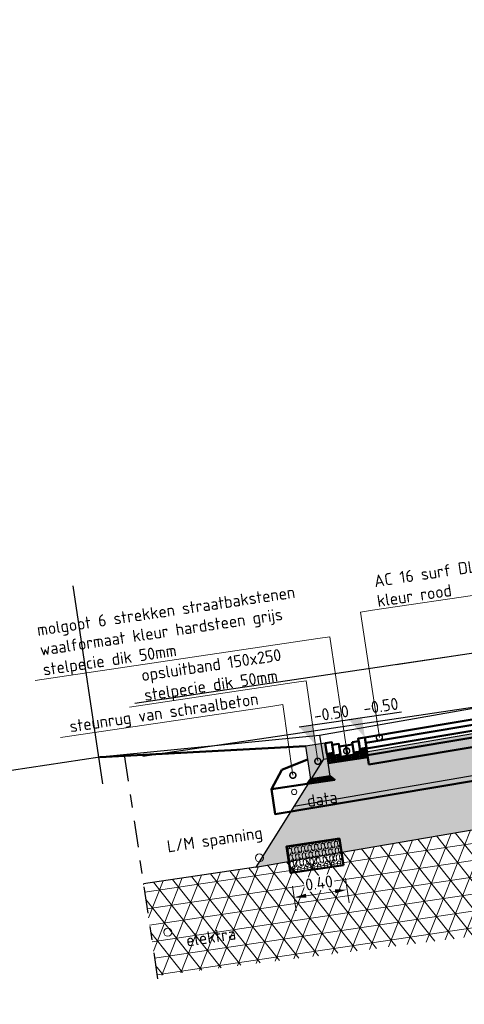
# Model space of a CAD drawing. Header units: metres. Extents: x 0 to 269924, y 0 to 933292.
# Tile 76 of 247: x 133856.82 to 133860.14, y 465886.37 to 465893.74. Entities that reach past the tile are written whole.
import ezdxf
from ezdxf import colors
from ezdxf.entities.mleader import LeaderData, LeaderLine
from ezdxf.lldxf.tags import DXFTag
from ezdxf.math import Vec2, Vec3

# ---------------------------------------------------------------- set-up
doc = ezdxf.new("R2010")
doc.units = ezdxf.units.M
doc.linetypes.add('AL-NAP_LIJN', pattern=[15.25, 12, -1.5, 0.25, -1.5])
doc.linetypes.add('XX-AFBREEK', pattern=[7, 4, -1, 1, -1])
for name, color, linetype, lineweight, true_color in [('B-OI-KL-DATA-G', 3, 'KL-DATA-N', 18, 0x00ff00), ('B-OI-KL-ET_LS-G', 1, 'KL-LS-N', 18, 0xff0000), ('B-OI-KL-ET_MS-G', 1, 'KL-MS-N', 18, 0xff0000), ('N-WE-KL-TRACE-GD', 30, 'Continuous', 50, 0xff7f00), ('N-WE-OG-ZONE_LEIDINGSTROOK-AD-50', 30, 'Continuous', 18, 0xff7f00)]:
    doc.layers.add(name, color=color, linetype=linetype, lineweight=lineweight, true_color=true_color)
for name, color, linetype, lineweight in [('B-WE-IE-TERREINAFSCHEIDING_KUNSTMATIG_HEKWERK-GD', 20, 'IE-TERREINAFSCHEIDING-KUNSTMATIG', 25), ('B-WE-KL-T18', 10, 'Continuous', 18), ('B-WE-MO-BODEM-AD-50', 253, 'Continuous', 18), ('B-WE-VH-VERHARDING-GD', 253, 'Continuous', 25), ('B-WE-VH-VERHARDING_FUNDERING-AD-50', 253, 'Continuous', 18), ('N-WE-GR-GROENSTROOK-GD', 90, 'Continuous', 50), ('N-WE-GW-AFBREEKLIJN-GD', 7, 'XX-AFBREEK', 25), ('N-WE-KL-ET_LS_OV_LICHTMAST-S', 190, 'Continuous', 25), ('N-WE-VH-KANTOPSLUITING_OPSLUITBAND-SD', 150, 'Continuous', 25), ('N-WE-VH-M', 7, 'Continuous', 18), ('N-WE-VH-VERHARDING-GD', 7, 'Continuous', 50), ('N-WE-VH-VERHARDING-T18', 10, 'Continuous', 18), ('X-XX-AL-NAP-GD', 7, 'AL-NAP_LIJN', 25), ('X-XX-AL-PEILMAAT-SD', 7, 'Continuous', 25)]:
    doc.layers.add(name, color=color, linetype=linetype, lineweight=lineweight)
doc.layers.add('X-XX-AL-HULPLIJN-GD', color=30, linetype='Continuous', lineweight=25, plot=False)
doc.styles.add('NLCS-ISO', font='NLCS-ISO.ttf')
doc.styles.add('NLCS-ISO-M200-T18', font='NLCS-ISO.ttf', dxfattribs={"height": 0.36})
doc.styles.add('NLCS-ISO-M50-T18', font='NLCS-ISO.ttf', dxfattribs={"height": 0.09000000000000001})
doc.styles.get("Standard").update_dxf_attribs({"font": 'romand.shx'})
doc.linetypes.add('IE-TERREINAFSCHEIDING-KUNSTMATIG', pattern='A,4,[82,NLCS.SHX,S=0.75,R=90,X=0,Y=0],4,-2', length=10)
tags = doc.linetypes.add('KL-DATA-N', pattern='A,4,-1,[101,NLCS.SHX,S=0.5,R=0,X=0,Y=0],-1,4,-1,["D",Standard,S=1,R=0,X=-0.25,Y=-0.5],-1.5', length=12.5).pattern_tags.tags
tags[18] = DXFTag(74, 10)
tags = doc.linetypes.add('KL-LS-N', pattern='A,4,-1,[103,NLCS.SHX,S=0.75,R=0,X=0,Y=0],-1,4,-1,["L",Standard,S=1,R=0,X=0,Y=-0.5],-2', length=13).pattern_tags.tags
tags[18] = DXFTag(74, 10)
tags = doc.linetypes.add('KL-MS-N', pattern='A,4,-1,[103,NLCS.SHX,S=0.75,R=0,X=0,Y=0],-1,4,-1,["M",Standard,S=1,R=0,X=0,Y=-0.5],-2', length=13).pattern_tags.tags
tags[18] = DXFTag(74, 10)
doc.dimstyles.new('NLCS-M50-T18-PIJL_L2_H2', dxfattribs={"dimscale": 0.05, "dimtxt": 2.5, "dimasz": 1.8, "dimexe": 2, "dimexo": 2, "dimgap": 0.7, "dimtad": 1, "dimzin": 0, "dimdsep": 46, "dimtxsty": 'NLCS-ISO-M50-T18', "dimcen": 0, "dimdle": 2, "dimclrd": 256, "dimclre": 256, "dimclrt": 10, "dimazin": 0, "dimtfac": 1, "dimtdec": 3, "dimtofl": 0, "dimtmove": 0, "dimatfit": 3, "dimfxl": 2, "dimfxlon": 1, "dimtfillclr": 256, "dimtolj": 1, "dimtzin": 0, "dimlwd": -1, "dimlwe": -1, "dimarcsym": 0})
doc.dimstyles.new('NLCS-M50-T18-SCHRAP_L2_H2', dxfattribs={"dimscale": 0.05, "dimtxt": 2.5, "dimasz": 1.008, "dimexe": 2, "dimexo": 2, "dimgap": 0.7, "dimtad": 1, "dimzin": 0, "dimdsep": 46, "dimtxsty": 'NLCS-ISO-M50-T18', "dimblk": 'OBLIQUE', "dimcen": 0, "dimdle": 2, "dimclrd": 256, "dimclre": 256, "dimclrt": 10, "dimazin": 0, "dimtfac": 1, "dimtdec": 3, "dimtofl": 0, "dimtmove": 0, "dimatfit": 3, "dimldrblk": 'OBLIQUE', "dimfxl": 2, "dimfxlon": 1, "dimtfillclr": 256, "dimtolj": 1, "dimtzin": 0, "dimlwd": -1, "dimlwe": -1, "dimarcsym": 0})

# ---------------------------------------------------------------- blocks, each defined once
blk = doc.blocks.new('*D391')
at = {"layer": 'Defpoints', "color": 0, "transparency": 16777216}
for p in [(7.222736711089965, -1.425902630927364), (7.622736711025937, -1.425902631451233), (7.622736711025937, -1.611833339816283)]:
    blk.add_point(p, dxfattribs=at)
at = {"layer": 'N-WE-VH-M', "transparency": 16777216}
for p, q in [((7.222736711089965, -1.525902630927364), (7.222736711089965, -1.711833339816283)), ((7.622736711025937, -1.525902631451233), (7.622736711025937, -1.711833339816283)), ((7.312736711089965, -1.611833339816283), (7.532736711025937, -1.611833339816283))]:
    blk.add_line(p, q, dxfattribs=at)
for points in [[(7.312736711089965, -1.596833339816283), (7.312736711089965, -1.626833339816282), (7.222736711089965, -1.611833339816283)], [(7.532736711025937, -1.596833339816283), (7.532736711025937, -1.626833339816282), (7.622736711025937, -1.611833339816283)]]:
    blk.add_solid(points, dxfattribs=at)
at = {"layer": 'N-WE-VH-M', "color": 10, "transparency": 16777216, "insert": (7.422736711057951, -1.531833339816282), "char_height": 0.09000000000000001, "attachment_point": 5, "style": 'NLCS-ISO-M50-T18', "bg_fill": 3, "box_fill_scale": 1.1, "bg_fill_color": 256, "bg_fill_true_color": 13158600, "bg_fill_transparency": 0}
blk.add_mtext('\\A1;0.40', dxfattribs=at)
blk = doc.blocks.new('*U365')
blk.add_hatch(color=8).paths.add_polyline_path([(0.1499999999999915, -0.25), (-1.530808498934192e-17, -0.25), (1.530808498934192e-17, 3.749399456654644e-33), (0.1499999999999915, -1.836970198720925e-17)])
at = {"layer": 'N-WE-VH-VERHARDING-GD', "linetype": 'Continuous'}
h = blk.add_hatch(dxfattribs=at)
h.set_pattern_fill('ANSI31', color=256, scale=0.005, angle=45, style=0)
h.set_pattern_definition([(90, (89116.59644468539, 436374.8204160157), (-0.01587500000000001, 3.469446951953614e-18), [])])
h.paths.add_polyline_path([(0.1499999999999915, -0.25), (-2.329160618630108e-11, -0.2500000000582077), (-0.03000000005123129, -0.2800000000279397), (0.1799999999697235, -0.2800000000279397)])
at = {"flags": 128}
blk.add_lwpolyline([(0.1499999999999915, -0.25), (-1.530808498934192e-17, -0.25), (1.530808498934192e-17, 3.749399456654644e-33), (0.1499999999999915, -1.836970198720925e-17)], close=True, dxfattribs=at)
at = {"layer": 'N-WE-VH-VERHARDING-GD', "linetype": 'Continuous'}
for p, q in [((0.3499999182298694, -0.1499999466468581), (0.1499999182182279, -0.09999994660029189)), ((0.4499999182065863, -0.279999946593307), (0.3499999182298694, -0.1499999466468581)), ((0.1799999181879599, -0.2799999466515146), (0.4499999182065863, -0.279999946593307))]:
    blk.add_line(p, q, dxfattribs=at)
at = {"layer": 'N-WE-VH-VERHARDING-GD', "linetype": 'Continuous', "flags": 128}
blk.add_lwpolyline([(0.1499999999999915, -0.25), (-2.329160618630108e-11, -0.2500000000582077), (-0.03000000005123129, -0.2800000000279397), (0.1799999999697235, -0.2800000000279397)], close=True, dxfattribs=at)
blk = doc.blocks.new('_Oblique')
at = {"color": 0, "linetype": 'ByBlock', "lineweight": -2}
blk.add_line((-0.5, -0.5), (0.5, 0.5), dxfattribs=at)
blk = doc.blocks.new('*D395')
at = {"layer": 'Defpoints', "color": 0, "transparency": 16777216}
for p in [(-5.650000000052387, -0.1040000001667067), (-4.151816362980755, -0.07568177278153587), (-5.650000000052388, -3.084751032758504)]:
    blk.add_point(p, dxfattribs=at)
at = {"layer": 'N-WE-VH-VERHARDING-GD', "transparency": 16777216}
for p, q in [((-5.650000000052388, -2.984751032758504), (-5.650000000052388, -3.184751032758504)), ((-4.151816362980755, -2.984751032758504), (-4.151816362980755, -3.184751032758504)), ((-4.051816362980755, -3.084751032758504), (-5.750000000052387, -3.084751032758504))]:
    blk.add_line(p, q, dxfattribs=at)
at = {"layer": 'N-WE-VH-VERHARDING-GD', "transparency": 16777216, "xscale": 0.0504, "yscale": 0.0504, "zscale": 0.0504, "rotation": 180}
blk.add_blockref('_Oblique', (-5.650000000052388, -3.084751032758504), dxfattribs=at)
at = {"layer": 'N-WE-VH-VERHARDING-GD', "transparency": 16777216, "xscale": 0.0504, "yscale": 0.0504, "zscale": 0.0504}
blk.add_blockref('_Oblique', (-4.151816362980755, -3.084751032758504), dxfattribs=at)
at = {"layer": 'N-WE-VH-VERHARDING-GD', "color": 10, "transparency": 16777216, "insert": (-4.900908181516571, -2.929751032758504), "char_height": 0.09000000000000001, "attachment_point": 5, "style": 'NLCS-ISO-M50-T18'}
blk.add_mtext('\\A1;rijstrook\\P1.50', dxfattribs=at)
blk = doc.blocks.new('_DotSmall')
at = {"color": 0, "linetype": 'ByBlock', "const_width": 0.5}
blk.add_lwpolyline([(-0.0625, 0, 1), (0.0625, 0, 1)], format="xyb", close=True, dxfattribs=at)
blk = doc.blocks.new('*D397')
at = {"layer": 'Defpoints', "color": 0, "transparency": 16777216}
for p in [(-5.949999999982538, -0.1040000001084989), (-5.650000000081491, -0.1040000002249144), (-5.949999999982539, -3.084751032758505)]:
    blk.add_point(p, dxfattribs=at)
at = {"layer": 'N-WE-VH-VERHARDING-GD', "transparency": 16777216}
for p, q in [((-5.949999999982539, -2.984751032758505), (-5.949999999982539, -3.184751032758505)), ((-5.650000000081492, -2.984751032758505), (-5.650000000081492, -3.184751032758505)), ((-5.550000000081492, -3.084751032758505), (-6.049999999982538, -3.084751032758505))]:
    blk.add_line(p, q, dxfattribs=at)
at = {"layer": 'N-WE-VH-VERHARDING-GD', "transparency": 16777216, "xscale": 0.0504, "yscale": 0.0504, "zscale": 0.0504, "rotation": 180}
blk.add_blockref('_Oblique', (-5.949999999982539, -3.084751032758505), dxfattribs=at)
at = {"layer": 'N-WE-VH-VERHARDING-GD', "transparency": 16777216, "xscale": 0.0504, "yscale": 0.0504, "zscale": 0.0504}
blk.add_blockref('_Oblique', (-5.650000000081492, -3.084751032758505), dxfattribs=at)
at = {"layer": 'N-WE-VH-VERHARDING-GD', "color": 10, "transparency": 16777216, "insert": (-5.800000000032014, -2.929751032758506), "char_height": 0.09000000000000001, "attachment_point": 5, "style": 'NLCS-ISO-M50-T18'}
blk.add_mtext('\\A1;molgoot\\P0.30', dxfattribs=at)
blk = doc.blocks.new('SAL-PEILMAAT_INFRACAD_H01-SOD')
blk.add_line((-2, 3), (6, 3))
blk.add_solid([(-2, 3), (0, 3), (0, 0)])
at = {"style": 'NLCS-ISO'}
blk.add_attdef('...', (0.3999999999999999, 3.399999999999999), '', height=1.8, dxfattribs=at)
blk = doc.blocks.new('PROFIEL 1')
at = {"layer": 'B-WE-MO-BODEM-AD-50'}
h = blk.add_hatch(dxfattribs=at)
h.set_pattern_fill('AMO-BODEM_ZAND-SO', color=256, scale=0.05, angle=-1.098692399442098e-09, pattern_type=2)
h.set_pattern_definition([(45.95276731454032, (831.9988096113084, -514.0937559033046), (-0.01727703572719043, 0.09483168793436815), [0, -0.07600000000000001, 0, -0.085, 0, -0.08125]), (15.9527673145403, (831.9988096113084, -514.0937559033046), (0.06678568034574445, 0.1525818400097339), [0, -0.041, 0, -0.0685, 0, -0.02625]), (335.9527673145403, (831.9379776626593, -514.1027960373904), (0.1539741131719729, 0.02316789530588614), [0, -0.025, 0, -0.09000000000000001, 0, -0.1175]), (325.9527673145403, (831.9379776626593, -514.1027960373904), (0.1422229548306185, 0.06550122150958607), [0, -0.0125, 0, -0.059, 0, -0.0675])])
h.paths.add_polyline_path([(7.321515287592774, -0.9362057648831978), (6.971506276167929, -1.344276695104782), (7.608929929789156, -1.32976691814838), (10.66944503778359, -1.260099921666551), (13.72995705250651, -1.289957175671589), (14.22325535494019, -1.294769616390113), (13.94924288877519, -0.8920774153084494), (10.66684393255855, -0.860055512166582)])
h = blk.add_hatch(dxfattribs=at)
h.set_pattern_fill('AVH-FUNDERING_EPS-SO', color=256, scale=0.025, angle=-8.452767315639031, pattern_type=2)
h.set_pattern_definition([(359.9999999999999, (831.9988096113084, -514.0937559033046), (6.938893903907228e-17, 0.125), []), (59.99999999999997, (831.9988096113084, -514.0937559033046), (-0.1082531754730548, 0.06250000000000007), []), (120, (831.9988096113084, -514.0937559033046), (-0.1082531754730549, -0.06249999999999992), [])])
h.paths.add_polyline_path([(10.66944503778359, -1.260099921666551), (7.608929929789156, -1.32976691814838), (6.971506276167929, -1.344276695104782), (6.121398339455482, -1.344276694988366), (6.121398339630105, -2.040590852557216), (14.82550031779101, -2.249184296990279), (14.82550031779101, -1.294769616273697), (13.72995705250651, -1.289957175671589)])
at = {"layer": 'B-WE-VH-VERHARDING_FUNDERING-AD-50'}
h = blk.add_hatch(dxfattribs=at)
h.set_pattern_fill('AVH-FUNDERING_02-SO', color=256, scale=0.25, angle=1.2117913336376e-10, pattern_type=2)
h.set_pattern_definition([(1.2117913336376e-10, (10.66482807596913, -0.5500210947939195), (0.2499999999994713, 0.2500000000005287), [0.03124999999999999, -0.2187499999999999]), (90, (10.66482807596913, -0.5500210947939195), (-0.2500000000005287, 0.2499999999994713), [0.03125, -0.21875]), (135.0000000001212, (10.69607807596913, -0.5500210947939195), (-0.2499999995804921, -5.28729837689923e-13), [0.044194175, -0.309359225]), (1.2117913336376e-10, (10.69607807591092, -0.4093960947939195), (0.2499999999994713, 0.2500000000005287), [0.03124999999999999, -0.2187499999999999]), (45.00000000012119, (10.71170307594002, -0.4250210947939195), (-5.287437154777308e-13, 0.2499999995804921), [0.02209707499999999, -0.3314562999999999]), (135.0000000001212, (10.71170307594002, -0.4250210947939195), (-0.2499999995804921, -5.28729837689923e-13), [0.022097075, -0.3314563]), (1.2117913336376e-10, (10.78982807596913, -0.3468960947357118), (0.2499999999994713, 0.2500000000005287), [0.04419417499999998, -0.2058058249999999]), (45.00000000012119, (10.78982807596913, -0.3468960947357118), (-5.287437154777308e-13, 0.2499999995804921), [0.03124999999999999, -0.3223033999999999]), (135.0000000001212, (10.83402225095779, -0.3468960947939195), (-0.2499999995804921, -5.28729837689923e-13), [0.03125, -0.3223034]), (90, (10.83670307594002, -0.4875210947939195), (-0.2500000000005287, 0.2499999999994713), [0.03125, -0.21875]), (45.00000000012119, (10.83670307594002, -0.4875210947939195), (-5.287437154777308e-13, 0.2499999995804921), [0.02209707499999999, -0.3314562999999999]), (135.0000000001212, (10.85232807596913, -0.4718960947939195), (-0.2499999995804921, -5.28729837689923e-13), [0.022097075, -0.3314563]), (1.2117913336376e-10, (10.69607807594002, -0.4875210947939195), (0.2499999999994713, 0.2500000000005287), [0.01562499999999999, -0.2093749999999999]), (1.2117913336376e-10, (10.88357807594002, -0.4250210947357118), (0.2499999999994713, 0.2500000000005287), [0.01562499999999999, -0.2093749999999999]), (90, (10.80545307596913, -0.3937710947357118), (-0.2500000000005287, 0.2499999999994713), [0.015625, -0.209375]), (135.0000000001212, (10.83670307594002, -0.5343960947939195), (-0.2499999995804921, -5.28729837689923e-13), [0.022097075, -0.3314563]), (135.0000000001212, (10.72732807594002, -0.3625210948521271), (-0.2499999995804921, -5.28729837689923e-13), [0.022097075, -0.3314563]), (45.00000000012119, (10.78201557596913, -0.4679898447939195), (-5.287437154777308e-13, 0.2499999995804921), [0.02209707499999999, -0.3314562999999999]), (90, (10.75076557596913, -0.5187710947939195), (-0.2500000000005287, 0.2499999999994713), [0.00390625, -0.24609375]), (90, (10.76248432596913, -0.4133023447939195), (-0.2500000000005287, 0.2499999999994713), [0.00390625, -0.24609375]), (90, (10.87967182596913, -0.3703335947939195), (-0.2500000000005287, 0.2499999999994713), [0.00390625, -0.24609375]), (90, (10.88357807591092, -0.5031460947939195), (-0.2500000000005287, 0.2499999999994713), [0.00390625, -0.24609375])])
h.paths.add_polyline_path([(7.592772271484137, -0.6199507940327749), (7.321515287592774, -0.9362057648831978), (10.66684393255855, -0.860055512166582), (13.94924288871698, -0.8920774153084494), (13.73688322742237, -0.5799909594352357), (10.66482807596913, -0.5500210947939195)])
at = {"layer": 'N-WE-OG-ZONE_LEIDINGSTROOK-AD-50'}
h = blk.add_hatch(dxfattribs=at)
h.set_pattern_fill('ARO-ZONE_LEIDINGSTROOK-SO', color=256, scale=0.05, angle=-8.452767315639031, pattern_type=2)
h.set_pattern_definition([(179.9999999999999, (7.274736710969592, -1.27840263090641), (-6.071532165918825e-18, -0.05), [0.002, -0.048]), (165.963757, (7.276736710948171, -1.278902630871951), (-0.05000000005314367, -6.508785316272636e-10), [0.002061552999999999, -0.2040937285]), (153.434949, (7.278736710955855, -1.279902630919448), (-0.05000000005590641, -3.781364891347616e-10), [0.002236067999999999, -0.109567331]), (143.130102, (7.280736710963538, -1.281402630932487), (-0.1499999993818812, 0.1000000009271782), [0.0025, -0.2475]), (135, (7.281736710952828, -1.282402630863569), (-0.04999999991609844, 3.469446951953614e-18), [0.0014142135, -0.06929646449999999]), (135, (7.283236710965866, -1.283902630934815), (-0.04999999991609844, 3.469446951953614e-18), [0.0021213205, -0.06858935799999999]), (116.565051, (7.28423671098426, -1.285902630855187), (-0.05000000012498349, 0.05000000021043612), [0.002236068, -0.109567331]), (108.434949, (7.285236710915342, -1.288902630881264), (-0.05000000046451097, 0.09999999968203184), [0.0031622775, -0.1549516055]), (90, (7.28523671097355, -1.290902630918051), (-0.05, 2.602085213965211e-18), [0.002, -0.048]), (0, (7.320736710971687, -1.27840263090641), (0, 0.05), [0.002, -0.048]), (14.036243, (7.3187367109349, -1.278902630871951), (0.1500000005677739, 0.04999999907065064), [0.002061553, -0.2040937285]), (26.56505099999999, (7.316736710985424, -1.27990263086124), (0.05000000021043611, 0.05000000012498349), [0.002236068, -0.109567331]), (36.86989799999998, (7.314736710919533, -1.281402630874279), (0.04999999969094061, 0.05000000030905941), [0.0025, -0.2475]), (45, (7.313736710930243, -1.282402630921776), (8.673617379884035e-19, 0.04999999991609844), [0.0014142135, -0.0692964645]), (45, (7.312236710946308, -1.283902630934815), (8.673617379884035e-19, 0.04999999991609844), [0.0021213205, -0.068589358]), (63.434949, (7.311236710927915, -1.285902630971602), (-3.781364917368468e-10, 0.05000000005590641), [0.002236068, -0.109567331]), (71.565051, (7.310236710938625, -1.288902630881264), (-3.584179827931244e-12, 0.05000000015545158), [0.0031622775, -0.1549516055]), (90, (7.310236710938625, -1.290902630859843), (-0.05, 2.602085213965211e-18), [0.002, -0.048]), (179.9999999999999, (7.299736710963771, -1.323402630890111), (-6.071532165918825e-18, -0.05), [0.002, -0.048]), (194.036243, (7.30173671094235, -1.32290263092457), (-0.1500000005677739, -0.04999999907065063), [0.002061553, -0.2040937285]), (206.565051, (7.303736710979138, -1.321902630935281), (-0.05000000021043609, -0.05000000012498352), [0.002236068, -0.109567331]), (216.8698979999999, (7.305736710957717, -1.320402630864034), (-0.04999999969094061, -0.05000000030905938), [0.0025, -0.2475]), (225, (7.306736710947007, -1.319402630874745), (-8.673617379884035e-18, -0.04999999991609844), [0.0014142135, -0.06929646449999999]), (225, (7.308236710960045, -1.317902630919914), (-8.673617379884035e-18, -0.04999999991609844), [0.0021213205, -0.06858935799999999]), (243.434949, (7.309236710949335, -1.315902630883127), (3.781365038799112e-10, -0.05000000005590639), [0.002236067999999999, -0.109567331]), (251.565051, (7.310236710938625, -1.312902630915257), (3.584157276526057e-12, -0.05000000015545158), [0.003162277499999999, -0.1549516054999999]), (270, (7.310236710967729, -1.31090263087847), (0.05, -8.673617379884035e-18), [0.002, -0.048]), (0, (7.295736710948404, -1.323402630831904), (0, 0.05), [0.002, -0.048]), (345.9637569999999, (7.293736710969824, -1.32290263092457), (0.05000000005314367, 6.508784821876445e-10), [0.002061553, -0.2040937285]), (333.434949, (7.291736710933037, -1.321902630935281), (0.05000000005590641, 3.781364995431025e-10), [0.002236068, -0.109567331]), (323.1301020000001, (7.289736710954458, -1.320402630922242), (0.1499999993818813, -0.1000000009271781), [0.0025, -0.2475]), (314.9999999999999, (7.288736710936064, -1.319402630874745), (0.04999999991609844, -1.474514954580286e-17), [0.0014142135, -0.0692964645]), (314.9999999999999, (7.287236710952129, -1.317902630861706), (0.04999999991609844, -1.474514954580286e-17), [0.0021213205, -0.068589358]), (296.5650509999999, (7.286236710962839, -1.315902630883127), (0.05000000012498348, -0.05000000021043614), [0.002236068, -0.109567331]), (288.434949, (7.28523671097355, -1.312902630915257), (0.05000000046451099, -0.0999999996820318), [0.0031622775, -0.1549516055]), (270, (7.28523671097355, -1.310902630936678), (0.05, -8.673617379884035e-18), [0.002, -0.048]), (90, (7.310236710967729, -1.31090263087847), (-0.05, 2.602085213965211e-18), [0.02, -0.03]), (90, (7.28523671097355, -1.310902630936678), (-0.05, 2.602085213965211e-18), [0.02, -0.03])])
h.paths.add_polyline_path([(7.622736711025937, -1.425902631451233), (7.222736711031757, -1.425902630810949), (7.222736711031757, -1.225902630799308), (7.622736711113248, -1.225902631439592)])
at = {"layer": 'B-OI-KL-DATA-G'}
blk.add_circle((7.338448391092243, -0.8300000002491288), 0.02, dxfattribs=at)
at = {"layer": 'B-OI-KL-ET_LS-G'}
blk.add_circle((7.008448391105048, -1.280000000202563), 0.03, dxfattribs=at)
at = {"layer": 'B-OI-KL-ET_MS-G'}
blk.add_circle((6.248448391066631, -1.730000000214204), 0.03, dxfattribs=at)
at = {"layer": 'B-WE-IE-TERREINAFSCHEIDING_KUNSTMATIG_HEKWERK-GD'}
blk.add_lwpolyline([(5.929999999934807, -0.5591406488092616), (5.929999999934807, 0.9408593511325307)], dxfattribs=at)
at = {"layer": 'B-WE-VH-VERHARDING-GD'}
for points in [[(5.938448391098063, -0.3600000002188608), (4.999999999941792, -0.3600000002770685)], [(7.588675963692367, -0.4399974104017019), (5.938448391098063, -0.3600000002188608)], [(7.321515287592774, -0.9362057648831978), (10.66684393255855, -0.860055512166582), (13.94924288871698, -0.8920774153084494), (13.73829292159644, -0.5820626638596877)], [(7.592772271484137, -0.6199507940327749), (6.971506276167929, -1.344276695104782), (7.608929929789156, -1.32976691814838)], [(7.608929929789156, -1.32976691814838), (10.66944503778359, -1.260099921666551), (13.72995705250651, -1.289957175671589)], [(6.971506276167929, -1.344276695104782), (6.121398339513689, -1.344276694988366)]]:
    blk.add_lwpolyline(points, dxfattribs=at)
blk.add_lwpolyline([(13.73688322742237, -0.5799909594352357), (13.7387367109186, -0.3900000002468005), (10.66359255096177, -0.3600000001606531), (7.588675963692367, -0.4399974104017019), (7.592772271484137, -0.6199507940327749), (10.66482807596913, -0.5500210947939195)], close=True, dxfattribs=at)
at = {"layer": 'N-WE-GW-AFBREEKLIJN-GD', "ltscale": 0.05}
blk.add_lwpolyline([(6.121398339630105, -0.367761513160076), (6.121398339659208, -2.064464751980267)], dxfattribs=at)
at = {"layer": 'N-WE-KL-TRACE-GD'}
blk.add_lwpolyline([(7.622736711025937, -1.425902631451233), (7.222736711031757, -1.425902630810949), (7.222736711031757, -1.225902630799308), (7.622736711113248, -1.225902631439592)], close=True, dxfattribs=at)
at = {"layer": 'X-XX-AL-NAP-GD'}
blk.add_lwpolyline([(20.2339878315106, 1.513399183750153e-09), (-2.91038304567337e-11, -1.746229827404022e-10)], dxfattribs=at)
at = {"layer": 'B-WE-KL-T18', "char_height": 0.09, "attachment_point": 3, "style": 'NLCS-ISO-M50-T18'}
for s, insert in [('data', (7.652148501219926, -0.8680300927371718)), ('L/M spanning', (7.059218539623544, -1.049872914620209)), ('elektra', (6.750092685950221, -1.768030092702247))]:
    blk.add_mtext_dynamic_manual_height_columns(s, width=1.034147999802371, gutter_width=12.5, heights=[0], dxfattribs=dict(at, insert=insert))
at = {"layer": 'N-WE-VH-M'}
dim = blk.add_linear_dim(base=(7.622736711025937, -1.611833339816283), p1=(7.222736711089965, -1.425902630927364), p2=(7.622736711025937, -1.425902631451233), dimstyle='NLCS-M50-T18-PIJL_L2_H2', override={"dimtfill": 1}, dxfattribs=at)
dim.commit()
dim.dimension.update_dxf_attribs({"geometry": '*D391', "text_midpoint": (7.422736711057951, -1.531833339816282)})
blk = doc.blocks.new('dwarsprofiel Muyeveld 50km')
at = {"layer": 'N-WE-VH-VERHARDING-GD', "linetype": 'Continuous'}
h = blk.add_hatch(dxfattribs=at)
h.set_pattern_fill('ANSI31', color=256, scale=0.1, angle=36.54723268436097, style=0)
h.set_pattern_definition([(90, (90742.28864632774, 436974.9657135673), (-0.015875, 8.673617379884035e-19), [])])
h.paths.add_polyline_path([(-5.650000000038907, -0.2539999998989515), (-5.65000000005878, -0.1840000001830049), (-5.700000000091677, -0.1840000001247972), (-5.700000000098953, -0.2040000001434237), (-5.750000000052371, -0.2040000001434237), (-5.750000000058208, -0.2240684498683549), (-5.800000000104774, -0.2240684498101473), (-5.850000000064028, -0.2240684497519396), (-5.850000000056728, -0.204000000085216), (-5.900000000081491, -0.2040000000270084), (-5.900000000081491, -0.1840000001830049), (-5.949999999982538, -0.1840000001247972), (-5.949999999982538, -0.2540000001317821)])
at = {"layer": 'N-WE-VH-VERHARDING-GD'}
for points in [[(-0.1500000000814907, -1.746229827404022e-10), (-5.650000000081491, -0.1040000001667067)], [(-0.1500000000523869, -0.04000715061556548), (-5.650000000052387, -0.1440071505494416)], [(-5.750000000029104, -0.1240000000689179), (-5.750000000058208, -0.2240684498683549), (-5.800000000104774, -0.2240684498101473)], [(-5.800000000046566, -0.1440684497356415), (-5.75, -0.1440684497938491)], [(-5.750000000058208, -0.2040000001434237), (-5.700000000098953, -0.2040000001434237), (-5.700000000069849, -0.1240000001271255), (-5.750000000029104, -0.1240000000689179)], [(-0.1500000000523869, -0.08501519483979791), (-5.650000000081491, -0.189015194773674)], [(-5.650000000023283, -0.3090366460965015), (-5.650000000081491, -0.1040000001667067)], [(-0.1500000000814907, -0.1350241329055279), (-5.650000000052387, -0.239024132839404)], [(-0.1500000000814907, -0.2050366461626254), (-5.650000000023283, -0.3090366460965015)], [(0.2999999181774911, -0.279999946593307), (0.2999999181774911, -0.4465722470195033), (-6.399999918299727, -0.5732631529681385), (-6.399999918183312, -0.3839999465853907)], [(-5.950000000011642, -0.2540000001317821), (-5.649999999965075, -0.2539999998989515)]]:
    blk.add_lwpolyline(points, dxfattribs=at)
for points in [[(-5.950000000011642, -0.1040000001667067), (-5.900000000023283, -0.1040000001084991), (-5.899999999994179, -0.1840000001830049), (-5.950000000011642, -0.1840000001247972)], [(-5.900000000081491, -0.1240000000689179), (-5.850000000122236, -0.1239999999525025), (-5.850000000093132, -0.204000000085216), (-5.900000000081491, -0.2040000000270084)], [(-5.850000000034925, -0.1440684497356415), (-5.800000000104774, -0.1440684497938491), (-5.800000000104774, -0.2240684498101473), (-5.850000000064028, -0.2240684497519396)], [(-5.650000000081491, -0.1040000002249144), (-5.700000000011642, -0.1040000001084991), (-5.700000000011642, -0.1840000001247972), (-5.649999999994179, -0.1840000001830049)]]:
    blk.add_lwpolyline(points, close=True, dxfattribs=at)
at = {"layer": 'X-XX-AL-HULPLIJN-GD'}
for points in [[(-0.1500000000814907, 0.3999999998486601), (-7.316134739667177, 0.3999999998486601)], [(-0.1500000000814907, -1.164153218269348e-10), (-7.316134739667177, -1.746229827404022e-10)]]:
    blk.add_lwpolyline(points, dxfattribs=at)
at = {"layer": 'N-WE-VH-KANTOPSLUITING_OPSLUITBAND-SD', "xscale": -1}
blk.add_blockref('*U365', (-5.949999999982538, -0.1040000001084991), dxfattribs=at)
at = {"layer": 'N-WE-VH-VERHARDING-GD'}
dim = blk.add_linear_dim(base=(-5.949999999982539, -3.084751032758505), p1=(-5.650000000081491, -0.1040000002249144), p2=(-5.949999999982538, -0.1040000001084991), angle=180, text='molgoot\\P<>', dimstyle='NLCS-M50-T18-SCHRAP_L2_H2', dxfattribs=at)
dim.commit()
dim.dimension.update_dxf_attribs({"geometry": '*D397', "text_midpoint": (-5.800000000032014, -3.084751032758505), "dimtype": 160})
dim = blk.add_linear_dim(base=(-5.650000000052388, -3.084751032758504), p1=(-4.151816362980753, -0.07568177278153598), p2=(-5.650000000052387, -0.1040000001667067), angle=180, text='rijstrook\\P<>', dimstyle='NLCS-M50-T18-SCHRAP_L2_H2', dxfattribs=at)
dim.commit()
dim.dimension.update_dxf_attribs({"geometry": '*D395', "text_midpoint": (-4.900908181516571, -2.929751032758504)})
at = {"layer": 'N-WE-VH-VERHARDING-T18'}
ml = blk.add_multileader_mtext('Standard', dxfattribs=at)
ml.set_content('molgoot 6 strekken straatbakstenen\\Pwaalformaat kleur hardsteen grijs\\Pstelpecie dik 50mm', color=256, style='NLCS-ISO-M50-T18')
ml.set_leader_properties(color=256, linetype='ByLayer', lineweight=-1)
ml.set_arrow_properties(name='DOTSMALL')
ml.build(insert=Vec2(0, 0))
ml.multileader.update_dxf_attribs({"text_left_attachment_type": 5, "text_right_attachment_type": 5, "dogleg_length": 0.09000000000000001, "arrow_head_size": 0.09})
ctx = ml.context
ctx.base_point, ctx.char_height, ctx.arrow_head_size, ctx.landing_gap_size, ctx.plane_origin = Vec3(-8.005000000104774, 0.6797614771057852), 0.09000000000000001, 0.09, 0.04500000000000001, Vec3(-3.802756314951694, -0.09984021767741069)
ctx.left_attachment, ctx.right_attachment = 5, 5
notes = []
notes.append((ctx, [(0, (1, 1, 0), (-5.800000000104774, 0.6797614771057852), (-1, 0), 0.09000000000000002, [(0, [(-5.80000000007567, -0.184068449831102)], 0, [])])]))
ctx.mtext.insert, ctx.mtext.rotation, ctx.mtext.flow_direction = Vec3(-7.960000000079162, 1.096761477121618), -0.1475286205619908, 5
ml = blk.add_multileader_mtext('Standard', dxfattribs=at)
ml.set_content('AC 16 surf DL-B dik 40mm\\Pkleur rood', color=256, style='NLCS-ISO-M50-T18')
ml.set_leader_properties(color=256, linetype='ByLayer', lineweight=-1)
ml.set_arrow_properties(name='DOTSMALL')
ml.build(insert=Vec2(0, 0))
ml.multileader.update_dxf_attribs({"text_left_attachment_type": 5, "text_right_attachment_type": 5, "dogleg_length": 0.09000000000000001, "arrow_head_size": 0.09})
ctx = ml.context
ctx.base_point, ctx.char_height, ctx.arrow_head_size, ctx.landing_gap_size, ctx.plane_origin, ctx.plane_x_axis, ctx.plane_y_axis = Vec3(-5.455119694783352, 0.8297578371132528), 0.09000000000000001, 0.09, 0.04500000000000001, Vec3(-5.642824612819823, -0.2973323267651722), Vec3(1, 2.886468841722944e-12), Vec3(-2.886468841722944e-12, 1)
ctx.left_attachment, ctx.right_attachment = 5, 5
notes.append((ctx, [(0, (1, 1, 0), (-5.545119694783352, 0.829757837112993), (1, 2.886502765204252e-12), 0.09000000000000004, [(0, [(-5.543159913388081, -0.1200813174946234)], 0, [])])]))
ctx.mtext.insert, ctx.mtext.text_direction, ctx.mtext.rotation, ctx.mtext.flow_direction = Vec3(-5.410119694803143, 1.087757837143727), Vec3(1, 2.886468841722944e-12), -0.1475286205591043, 5
ml = blk.add_multileader_mtext('Standard', dxfattribs=at)
ml.set_content('opsluitband 150x250\\Pstelpecie dik 50mm', color=256, style='NLCS-ISO-M50-T18')
ml.set_leader_properties(color=256, linetype='ByLayer', lineweight=-1)
ml.set_arrow_properties(name='DOTSMALL')
ml.build(insert=Vec2(0, 0))
ml.multileader.update_dxf_attribs({"text_left_attachment_type": 5, "text_right_attachment_type": 5, "dogleg_length": 0.09000000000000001, "arrow_head_size": 0.09})
ctx = ml.context
ctx.base_point, ctx.char_height, ctx.arrow_head_size, ctx.landing_gap_size, ctx.plane_origin = Vec3(-7.282793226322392, 0.3797614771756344), 0.09000000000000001, 0.09, 0.04500000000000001, Vec3(-4.025549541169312, -0.09984021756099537)
ctx.left_attachment, ctx.right_attachment = 5, 5
notes.append((ctx, [(0, (1, 1, 0), (-6.022793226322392, 0.3797614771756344), (-1, 0), 0.09000000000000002, [(0, [(-6.025000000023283, -0.2290000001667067)], 0, [])])]))
ctx.mtext.insert, ctx.mtext.rotation, ctx.mtext.flow_direction = Vec3(-7.2377932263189, 0.6467614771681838), -0.1475286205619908, 5
ml = blk.add_multileader_mtext('Standard', dxfattribs=at)
ml.set_content('steunrug van schraalbeton', color=256, style='NLCS-ISO-M50-T18')
ml.set_leader_properties(color=256, linetype='ByLayer', lineweight=-1)
ml.set_arrow_properties(name='DOTSMALL')
ml.build(insert=Vec2(0, 0))
ml.multileader.update_dxf_attribs({"text_left_attachment_type": 5, "text_right_attachment_type": 5, "dogleg_length": 0.09000000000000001, "arrow_head_size": 0.09})
ctx = ml.context
ctx.base_point, ctx.char_height, ctx.arrow_head_size, ctx.landing_gap_size, ctx.plane_origin, ctx.plane_x_axis, ctx.plane_y_axis = Vec3(-7.869938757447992, 0.2297578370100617), 0.09000000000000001, 0.09, 0.04500000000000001, Vec3(-4.730541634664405, -0.2624650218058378), Vec3(1, 5.949685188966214e-12), Vec3(-5.949685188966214e-12, 1)
ctx.left_attachment, ctx.right_attachment = 5, 5
notes.append((ctx, [(0, (1, 1, 0), (-6.222938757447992, 0.2297578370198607), (-1, -5.949619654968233e-12), 0.09000000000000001, [(0, [(-6.225233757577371, -0.3051261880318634)], 0, [])])]))
ctx.mtext.insert, ctx.mtext.text_direction, ctx.mtext.rotation, ctx.mtext.flow_direction = Vec3(-7.824938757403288, 0.3467578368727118), Vec3(1, 5.949685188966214e-12), -0.1475286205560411, 5
for ctx, leaders in notes:
    for number, flags, end, landing, length, lines in leaders:
        leader = LeaderData()
        leader.index, (leader.has_last_leader_line, leader.has_dogleg_vector, leader.attachment_direction) = number, flags
        leader.last_leader_point, leader.dogleg_vector, leader.dogleg_length = Vec3(end), Vec3(landing), length
        for number, points, colour, breaks in lines:
            line = LeaderLine()
            line.index, line.vertices, line.color, line.breaks = number, Vec3.list(points), colors.encode_raw_color(colour), breaks
            leader.lines.append(line)
        ctx.leaders.append(leader)

msp = doc.modelspace()

# ---------------------------------------------------------------- block references
at = {"layer": 'N-WE-VH-VERHARDING-GD', "rotation": 8.452767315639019}
msp.add_blockref('PROFIEL 1', (133851.4895845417, 465887.7000099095), dxfattribs=at)

# ---------------------------------------------------------------- next in the draw order: linework, layer by layer
at = {"layer": 'N-WE-GR-GROENSTROOK-GD'}
msp.add_lwpolyline([(133857.4164436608, 465888.216837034), (133858.9552327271, 465888.2999325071)], dxfattribs=at)

# ---------------------------------------------------------------- next in the draw order: block references
at = {"layer": 'N-WE-KL-ET_LS_OV_LICHTMAST-S', "rotation": 8.452767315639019}
msp.add_blockref('dwarsprofiel Muyeveld 50km', (133864.9736833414, 465889.2994664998), dxfattribs=at)
at = {"layer": 'X-XX-AL-PEILMAAT-SD', "xscale": 0.05, "yscale": 0.05, "zscale": 0.05, "rotation": 8.452767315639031}
for p in [(133859.4003445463, 465888.3660798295), (133859.0298662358, 465888.3110236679)]:
    msp.add_blockref('SAL-PEILMAAT_INFRACAD_H01-SOD', p, dxfattribs=at).add_auto_attribs({'...': '-0.50'})

# ---------------------------------------------------------------- next in the draw order: leaders
at = {"layer": 'N-WE-VH-VERHARDING-T18'}
ml = msp.add_multileader_mtext('Standard', dxfattribs=at)
ml.set_content('', color=256, style='NLCS-ISO-M200-T18')
ml.set_leader_properties(color=256, linetype='ByLayer', lineweight=-1)
ml.build(insert=Vec2(0, 0))
ml.multileader.update_dxf_attribs({"has_dogleg": 0, "text_left_attachment_type": 5, "text_right_attachment_type": 5, "dogleg_length": 0.36, "arrow_head_size": 0.36})
ctx = ml.context
ctx.base_point, ctx.char_height, ctx.arrow_head_size, ctx.landing_gap_size, ctx.plane_origin = Vec3(135697.3917517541, 466805.7658595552), 0.36, 0.36, 0.18, Vec3(135695.696623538, 466805.188890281)
ctx.left_attachment, ctx.right_attachment = 5, 5
notes = []
notes.append((ctx, [(0, (0, 0, 0), (0, 0), (1, 0), 1, [])]))
ctx.mtext.insert, ctx.mtext.rotation, ctx.mtext.flow_direction = Vec3(135697.5717517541, 466806.1258595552), -0.1475286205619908, 5
for ctx, leaders in notes:
    for number, flags, end, landing, length, lines in leaders:
        leader = LeaderData()
        leader.index, (leader.has_last_leader_line, leader.has_dogleg_vector, leader.attachment_direction) = number, flags
        leader.last_leader_point, leader.dogleg_vector, leader.dogleg_length = Vec3(end), Vec3(landing), length
        for number, points, colour, breaks in lines:
            line = LeaderLine()
            line.index, line.vertices, line.color, line.breaks = number, Vec3.list(points), colors.encode_raw_color(colour), breaks
            leader.lines.append(line)
        ctx.leaders.append(leader)

doc.saveas('drawing.dxf')
